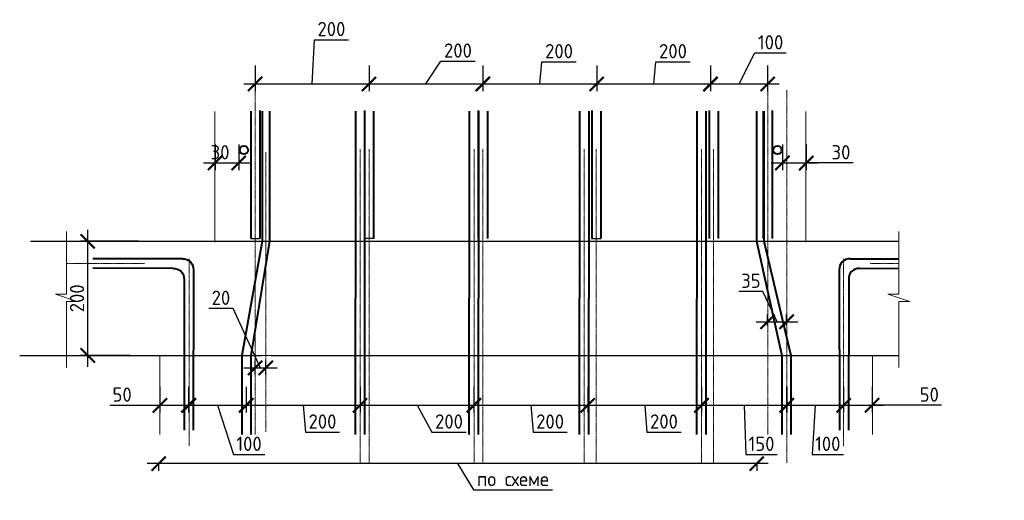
# Model space of a CAD drawing. Header units: millimetres. Extents: x 263826 to 1718326, y -423071 to 70137.
# Tile 4 of 256: x 265419 to 282696, y -257154 to -248728. Entities that reach past the tile are written whole.
import ezdxf

# ---------------------------------------------------------------- set-up
doc = ezdxf.new("R2010")
doc.units = ezdxf.units.MM
doc.linetypes.add('CENTER2', pattern=[28.575, 19.05, -3.175, 3.175, -3.175])
doc.layers.add('РАЗМЕРЫ', color=1, linetype='Continuous', lineweight=9)
doc.styles.add('GOST-2.304_Type-B', font='GOST_Common.ttf')
doc.dimstyles.new('СПДС', dxfattribs={"dimscale": 100, "dimtxt": 2.5, "dimasz": 2.5, "dimexe": 1.25, "dimexo": 0, "dimtad": 1, "dimdec": 0, "dimtxsty": 'GOST-2.304_Type-B', "dimblk": 'ARCHTICK', "dimcen": 2.5, "dimdle": 2, "dimadec": 0, "dimazin": 2, "dimtfac": 0.75, "dimtdec": 0, "dimtmove": 1, "dimatfit": 3, "dimfxl": 1, "dimtolj": 1, "dimarcsym": 1})

# ---------------------------------------------------------------- blocks, each defined once
blk = doc.blocks.new('_ArchTick')
at = {"color": 0, "linetype": 'ByBlock', "const_width": 0.15}
blk.add_lwpolyline([(-0.5, -0.5), (0.5, 0.5)], dxfattribs=at)
blk = doc.blocks.new('*D3482')
at = {"layer": 'DEFPOINTS', "color": 0, "lineweight": 0, "transparency": 16777216}
for p in [(266613, -252613), (267508, -252613, -3100), (267349, -254613, -3100)]:
    blk.add_point(p, dxfattribs=at)
at = {"layer": 'РАЗМЕРЫ', "color": 0, "lineweight": -2, "transparency": 16777216}
for p, q in [((266613, -254813), (266613, -252413)), ((267508, -252613), (266488, -252613)), ((267349, -254613), (266488, -254613))]:
    blk.add_line(p, q, dxfattribs=at)
at = {"layer": 'РАЗМЕРЫ', "color": 0, "lineweight": -2, "transparency": 16777216, "xscale": 250, "yscale": 250, "zscale": 250}
for p, rotation in [((266613, -252613), 90), ((266613, -254613), 270)]:
    blk.add_blockref('_ArchTick', p, dxfattribs=dict(at, rotation=rotation))
at = {"layer": 'РАЗМЕРЫ', "color": 0, "lineweight": 0, "transparency": 16777216, "insert": (266425, -253613), "char_height": 250, "attachment_point": 5, "rotation": 90, "style": 'GOST-2.304_Type-B'}
blk.add_mtext('\\A1;200', dxfattribs=at)
blk = doc.blocks.new('*D3483')
at = {"layer": 'DEFPOINTS', "color": 0, "lineweight": 0, "transparency": 16777216}
for p in [(268847, -250914, -3100), (269262, -250914, -3100), (269262, -251240)]:
    blk.add_point(p, dxfattribs=at)
at = {"layer": 'РАЗМЕРЫ', "color": 0, "lineweight": -2, "transparency": 16777216}
for p, q in [((268847, -250914), (268847, -251365)), ((269262, -250914), (269262, -251365)), ((268647, -251240), (269462, -251240))]:
    blk.add_line(p, q, dxfattribs=at)
at = {"layer": 'РАЗМЕРЫ', "color": 0, "lineweight": -2, "transparency": 16777216, "xscale": 250, "yscale": 250, "zscale": 250, "rotation": 180}
blk.add_blockref('_ArchTick', (268847, -251240), dxfattribs=at)
at = {"layer": 'РАЗМЕРЫ', "color": 0, "lineweight": -2, "transparency": 16777216, "xscale": 250, "yscale": 250, "zscale": 250}
blk.add_blockref('_ArchTick', (269262, -251240), dxfattribs=at)
at = {"layer": 'РАЗМЕРЫ', "color": 0, "lineweight": 0, "transparency": 16777216, "insert": (268935, -251052), "char_height": 250, "attachment_point": 5, "style": 'GOST-2.304_Type-B'}
blk.add_mtext('\\A1;30', dxfattribs=at)
blk = doc.blocks.new('*D3484')
at = {"layer": 'DEFPOINTS', "color": 0, "lineweight": 0, "transparency": 16777216}
for p in [(267879, -255164, -3100), (268379, -255164, -6200), (268379, -255489)]:
    blk.add_point(p, dxfattribs=at)
at = {"layer": 'РАЗМЕРЫ', "color": 0, "lineweight": -2, "transparency": 16777216}
for p, q in [((267879, -255164), (267879, -255614)), ((268379, -255164), (268379, -255614)), ((267003, -255489), (267879, -255489)), ((267679, -255489), (268579, -255489))]:
    blk.add_line(p, q, dxfattribs=at)
at = {"layer": 'РАЗМЕРЫ', "color": 0, "lineweight": -2, "transparency": 16777216, "xscale": 250, "yscale": 250, "zscale": 250, "rotation": 180}
blk.add_blockref('_ArchTick', (267879, -255489), dxfattribs=at)
at = {"layer": 'РАЗМЕРЫ', "color": 0, "lineweight": -2, "transparency": 16777216, "xscale": 250, "yscale": 250, "zscale": 250}
blk.add_blockref('_ArchTick', (268379, -255489), dxfattribs=at)
at = {"layer": 'РАЗМЕРЫ', "color": 0, "lineweight": 0, "transparency": 16777216, "insert": (267216, -255301), "char_height": 250, "attachment_point": 5, "style": 'GOST-2.304_Type-B'}
blk.add_mtext('\\A1;50', dxfattribs=at)
blk = doc.blocks.new('*D3485')
at = {"layer": 'DEFPOINTS', "color": 0, "lineweight": 0, "transparency": 16777216}
for p in [(267857, -256511), (267857, -256511), (278351, -256511)]:
    blk.add_point(p, dxfattribs=at)
at = {"layer": 'РАЗМЕРЫ', "color": 0, "lineweight": -2, "transparency": 16777216}
for p, q in [((278551, -256511), (267657, -256511)), ((267857, -256511), (267857, -256636)), ((273104, -256511), (273380, -256969)), ((278351, -256511), (278351, -256636)), ((273380, -256969), (274766, -256969))]:
    blk.add_line(p, q, dxfattribs=at)
at = {"layer": 'РАЗМЕРЫ', "color": 0, "lineweight": -2, "transparency": 16777216, "xscale": 250, "yscale": 250, "zscale": 250, "rotation": 180}
blk.add_blockref('_ArchTick', (267857, -256511), dxfattribs=at)
at = {"layer": 'РАЗМЕРЫ', "color": 0, "lineweight": -2, "transparency": 16777216, "xscale": 250, "yscale": 250, "zscale": 250}
blk.add_blockref('_ArchTick', (278351, -256511), dxfattribs=at)
at = {"layer": 'РАЗМЕРЫ', "color": 0, "lineweight": 0, "transparency": 16777216, "insert": (274073, -256781), "char_height": 250, "attachment_point": 5, "style": 'GOST-2.304_Type-B'}
blk.add_mtext('\\A1;по схеме', dxfattribs=at)
blk = doc.blocks.new('*D3481')
at = {"layer": 'DEFPOINTS', "color": 0, "lineweight": 0, "transparency": 16777216}
for p in [(271391, -255164, -3100), (273390, -255164, -6200), (273390, -255489)]:
    blk.add_point(p, dxfattribs=at)
at = {"layer": 'РАЗМЕРЫ', "color": 0, "lineweight": -2, "transparency": 16777216}
for p, q in [((271391, -255164), (271391, -255614)), ((273390, -255164), (273390, -255614)), ((271191, -255489), (273590, -255489)), ((272391, -255489), (272652, -255960)), ((272652, -255960), (273252, -255960))]:
    blk.add_line(p, q, dxfattribs=at)
at = {"layer": 'РАЗМЕРЫ', "color": 0, "lineweight": -2, "transparency": 16777216, "xscale": 250, "yscale": 250, "zscale": 250, "rotation": 180}
blk.add_blockref('_ArchTick', (271391, -255489), dxfattribs=at)
at = {"layer": 'РАЗМЕРЫ', "color": 0, "lineweight": -2, "transparency": 16777216, "xscale": 250, "yscale": 250, "zscale": 250}
blk.add_blockref('_ArchTick', (273390, -255489), dxfattribs=at)
at = {"layer": 'РАЗМЕРЫ', "color": 0, "lineweight": 0, "transparency": 16777216, "insert": (272952, -255773), "char_height": 250, "attachment_point": 5, "style": 'GOST-2.304_Type-B'}
blk.add_mtext('\\A1;200', dxfattribs=at)
blk = doc.blocks.new('*D3479')
at = {"layer": 'DEFPOINTS', "color": 0, "lineweight": 0, "transparency": 16777216}
for p in [(273388, -255164, -3100), (275386, -255164, -6200), (275386, -255489)]:
    blk.add_point(p, dxfattribs=at)
at = {"layer": 'РАЗМЕРЫ', "color": 0, "lineweight": -2, "transparency": 16777216}
for p, q in [((273388, -255164), (273388, -255614)), ((275386, -255164), (275386, -255614)), ((273188, -255489), (275586, -255489)), ((274387, -255489), (274426, -255960)), ((274426, -255960), (275026, -255960))]:
    blk.add_line(p, q, dxfattribs=at)
at = {"layer": 'РАЗМЕРЫ', "color": 0, "lineweight": -2, "transparency": 16777216, "xscale": 250, "yscale": 250, "zscale": 250, "rotation": 180}
blk.add_blockref('_ArchTick', (273388, -255489), dxfattribs=at)
at = {"layer": 'РАЗМЕРЫ', "color": 0, "lineweight": -2, "transparency": 16777216, "xscale": 250, "yscale": 250, "zscale": 250}
blk.add_blockref('_ArchTick', (275386, -255489), dxfattribs=at)
at = {"layer": 'РАЗМЕРЫ', "color": 0, "lineweight": 0, "transparency": 16777216, "insert": (274726, -255773), "char_height": 250, "attachment_point": 5, "style": 'GOST-2.304_Type-B'}
blk.add_mtext('\\A1;200', dxfattribs=at)
blk = doc.blocks.new('*D3480')
at = {"layer": 'DEFPOINTS', "color": 0, "lineweight": 0, "transparency": 16777216}
for p in [(277381, -255164, -3100), (278880, -255164, -6200), (278880, -255489)]:
    blk.add_point(p, dxfattribs=at)
at = {"layer": 'РАЗМЕРЫ', "color": 0, "lineweight": -2, "transparency": 16777216}
for p, q in [((277381, -255164), (277381, -255614)), ((278880, -255164), (278880, -255614)), ((277181, -255489), (279080, -255489)), ((278130, -255489), (278160, -256351)), ((278160, -256351), (278710, -256351))]:
    blk.add_line(p, q, dxfattribs=at)
at = {"layer": 'РАЗМЕРЫ', "color": 0, "lineweight": -2, "transparency": 16777216, "xscale": 250, "yscale": 250, "zscale": 250, "rotation": 180}
blk.add_blockref('_ArchTick', (277381, -255489), dxfattribs=at)
at = {"layer": 'РАЗМЕРЫ', "color": 0, "lineweight": -2, "transparency": 16777216, "xscale": 250, "yscale": 250, "zscale": 250}
blk.add_blockref('_ArchTick', (278880, -255489), dxfattribs=at)
at = {"layer": 'РАЗМЕРЫ', "color": 0, "lineweight": 0, "transparency": 16777216, "insert": (278435, -256164), "char_height": 250, "attachment_point": 5, "style": 'GOST-2.304_Type-B'}
blk.add_mtext('\\A1;150', dxfattribs=at)
blk = doc.blocks.new('*D3491')
at = {"layer": 'DEFPOINTS', "color": 0, "lineweight": 0, "transparency": 16777216}
for p in [(269393, -255164, -3100), (271391, -255164, -6200), (271391, -255489)]:
    blk.add_point(p, dxfattribs=at)
at = {"layer": 'РАЗМЕРЫ', "color": 0, "lineweight": -2, "transparency": 16777216}
for p, q in [((269393, -255164), (269393, -255614)), ((271391, -255164), (271391, -255614)), ((269193, -255489), (271591, -255489)), ((270392, -255489), (270432, -255960)), ((270432, -255960), (271032, -255960))]:
    blk.add_line(p, q, dxfattribs=at)
at = {"layer": 'РАЗМЕРЫ', "color": 0, "lineweight": -2, "transparency": 16777216, "xscale": 250, "yscale": 250, "zscale": 250, "rotation": 180}
blk.add_blockref('_ArchTick', (269393, -255489), dxfattribs=at)
at = {"layer": 'РАЗМЕРЫ', "color": 0, "lineweight": -2, "transparency": 16777216, "xscale": 250, "yscale": 250, "zscale": 250}
blk.add_blockref('_ArchTick', (271391, -255489), dxfattribs=at)
at = {"layer": 'РАЗМЕРЫ', "color": 0, "lineweight": 0, "transparency": 16777216, "insert": (270732, -255773), "char_height": 250, "attachment_point": 5, "style": 'GOST-2.304_Type-B'}
blk.add_mtext('\\A1;200', dxfattribs=at)
blk = doc.blocks.new('*D3486')
at = {"layer": 'DEFPOINTS', "color": 0, "lineweight": 0, "transparency": 16777216}
for p in [(268389, -255164, -3100), (269391, -255164, -6200), (269391, -255489)]:
    blk.add_point(p, dxfattribs=at)
at = {"layer": 'РАЗМЕРЫ', "color": 0, "lineweight": -2, "transparency": 16777216}
for p, q in [((268389, -255164), (268389, -255614)), ((269391, -255164), (269391, -255614)), ((268189, -255489), (269591, -255489)), ((268890, -255489), (269168, -256351)), ((269168, -256351), (269718, -256351))]:
    blk.add_line(p, q, dxfattribs=at)
at = {"layer": 'РАЗМЕРЫ', "color": 0, "lineweight": -2, "transparency": 16777216, "xscale": 250, "yscale": 250, "zscale": 250, "rotation": 180}
blk.add_blockref('_ArchTick', (268389, -255489), dxfattribs=at)
at = {"layer": 'РАЗМЕРЫ', "color": 0, "lineweight": -2, "transparency": 16777216, "xscale": 250, "yscale": 250, "zscale": 250}
blk.add_blockref('_ArchTick', (269391, -255489), dxfattribs=at)
at = {"layer": 'РАЗМЕРЫ', "color": 0, "lineweight": 0, "transparency": 16777216, "insert": (269443, -256164), "char_height": 250, "attachment_point": 5, "style": 'GOST-2.304_Type-B'}
blk.add_mtext('\\A1;100', dxfattribs=at)
blk = doc.blocks.new('*D3496')
at = {"layer": 'DEFPOINTS', "color": 0, "lineweight": 0, "transparency": 16777216}
for p in [(269550, -254835), (269550, -254946), (269737, -254946)]:
    blk.add_point(p, dxfattribs=at)
at = {"layer": 'РАЗМЕРЫ', "color": 0, "lineweight": -2, "transparency": 16777216}
for p, q in [((269163, -253792), (268738, -253792)), ((269644, -254835), (269163, -253792)), ((269937, -254835), (269350, -254835)), ((269550, -254946), (269550, -254710)), ((269737, -254946), (269737, -254710))]:
    blk.add_line(p, q, dxfattribs=at)
at = {"layer": 'РАЗМЕРЫ', "color": 0, "lineweight": -2, "transparency": 16777216, "xscale": 250, "yscale": 250, "zscale": 250, "rotation": 180}
blk.add_blockref('_ArchTick', (269550, -254835), dxfattribs=at)
at = {"layer": 'РАЗМЕРЫ', "color": 0, "lineweight": -2, "transparency": 16777216, "xscale": 250, "yscale": 250, "zscale": 250}
blk.add_blockref('_ArchTick', (269737, -254835), dxfattribs=at)
at = {"layer": 'РАЗМЕРЫ', "color": 0, "lineweight": 0, "transparency": 16777216, "insert": (268950, -253604), "char_height": 250, "attachment_point": 5, "style": 'GOST-2.304_Type-B'}
blk.add_mtext('\\A1;20', dxfattribs=at)
blk = doc.blocks.new('*D3487')
at = {"layer": 'DEFPOINTS', "color": 0, "lineweight": 0, "transparency": 16777216}
for p in [(271549, -249530, -3100), (273547, -249530, -6200), (273547, -249855)]:
    blk.add_point(p, dxfattribs=at)
at = {"layer": 'РАЗМЕРЫ', "color": 0, "lineweight": -2, "transparency": 16777216}
for p, q in [((272548, -249855), (272809, -249456)), ((272809, -249456), (273409, -249456)), ((271549, -249530), (271549, -249980)), ((273547, -249530), (273547, -249980)), ((271349, -249855), (273747, -249855))]:
    blk.add_line(p, q, dxfattribs=at)
at = {"layer": 'РАЗМЕРЫ', "color": 0, "lineweight": -2, "transparency": 16777216, "xscale": 250, "yscale": 250, "zscale": 250, "rotation": 180}
blk.add_blockref('_ArchTick', (271549, -249855), dxfattribs=at)
at = {"layer": 'РАЗМЕРЫ', "color": 0, "lineweight": -2, "transparency": 16777216, "xscale": 250, "yscale": 250, "zscale": 250}
blk.add_blockref('_ArchTick', (273547, -249855), dxfattribs=at)
at = {"layer": 'РАЗМЕРЫ', "color": 0, "lineweight": 0, "transparency": 16777216, "insert": (273109, -249269), "char_height": 250, "attachment_point": 5, "style": 'GOST-2.304_Type-B'}
blk.add_mtext('\\A1;200', dxfattribs=at)
blk = doc.blocks.new('*D3488')
at = {"layer": 'DEFPOINTS', "color": 0, "lineweight": 0, "transparency": 16777216}
for p in [(273545, -249530, -3100), (275544, -249530, -6200), (275544, -249855)]:
    blk.add_point(p, dxfattribs=at)
at = {"layer": 'РАЗМЕРЫ', "color": 0, "lineweight": -2, "transparency": 16777216}
for p, q in [((274544, -249855), (274583, -249467)), ((274583, -249467), (275183, -249467)), ((273545, -249530), (273545, -249980)), ((275544, -249530), (275544, -249980)), ((273345, -249855), (275744, -249855))]:
    blk.add_line(p, q, dxfattribs=at)
at = {"layer": 'РАЗМЕРЫ', "color": 0, "lineweight": -2, "transparency": 16777216, "xscale": 250, "yscale": 250, "zscale": 250, "rotation": 180}
blk.add_blockref('_ArchTick', (273545, -249855), dxfattribs=at)
at = {"layer": 'РАЗМЕРЫ', "color": 0, "lineweight": -2, "transparency": 16777216, "xscale": 250, "yscale": 250, "zscale": 250}
blk.add_blockref('_ArchTick', (275544, -249855), dxfattribs=at)
at = {"layer": 'РАЗМЕРЫ', "color": 0, "lineweight": 0, "transparency": 16777216, "insert": (274883, -249280), "char_height": 250, "attachment_point": 5, "style": 'GOST-2.304_Type-B'}
blk.add_mtext('\\A1;200', dxfattribs=at)
blk = doc.blocks.new('*D3489')
at = {"layer": 'DEFPOINTS', "color": 0, "lineweight": 0, "transparency": 16777216}
for p in [(277541, -249530, -3100), (278543, -249530, -6200), (278543, -249855)]:
    blk.add_point(p, dxfattribs=at)
at = {"layer": 'РАЗМЕРЫ', "color": 0, "lineweight": -2, "transparency": 16777216}
for p, q in [((278042, -249855), (278320, -249311)), ((278320, -249311), (278870, -249311)), ((277541, -249530), (277541, -249980)), ((278543, -249530), (278543, -249980)), ((277341, -249855), (278743, -249855))]:
    blk.add_line(p, q, dxfattribs=at)
at = {"layer": 'РАЗМЕРЫ', "color": 0, "lineweight": -2, "transparency": 16777216, "xscale": 250, "yscale": 250, "zscale": 250, "rotation": 180}
blk.add_blockref('_ArchTick', (277541, -249855), dxfattribs=at)
at = {"layer": 'РАЗМЕРЫ', "color": 0, "lineweight": -2, "transparency": 16777216, "xscale": 250, "yscale": 250, "zscale": 250}
blk.add_blockref('_ArchTick', (278543, -249855), dxfattribs=at)
at = {"layer": 'РАЗМЕРЫ', "color": 0, "lineweight": 0, "transparency": 16777216, "insert": (278595, -249124), "char_height": 250, "attachment_point": 5, "style": 'GOST-2.304_Type-B'}
blk.add_mtext('\\A1;100', dxfattribs=at)
blk = doc.blocks.new('*D3490')
at = {"layer": 'DEFPOINTS', "color": 0, "lineweight": 0, "transparency": 16777216}
for p in [(269550, -249530, -3100), (271549, -249530, -6200), (271549, -249855)]:
    blk.add_point(p, dxfattribs=at)
at = {"layer": 'РАЗМЕРЫ', "color": 0, "lineweight": -2, "transparency": 16777216}
for p, q in [((270550, -249855), (270589, -249080)), ((270589, -249080), (271189, -249080)), ((269550, -249530), (269550, -249980)), ((271549, -249530), (271549, -249980)), ((269350, -249855), (271749, -249855))]:
    blk.add_line(p, q, dxfattribs=at)
at = {"layer": 'РАЗМЕРЫ', "color": 0, "lineweight": -2, "transparency": 16777216, "xscale": 250, "yscale": 250, "zscale": 250, "rotation": 180}
blk.add_blockref('_ArchTick', (269550, -249855), dxfattribs=at)
at = {"layer": 'РАЗМЕРЫ', "color": 0, "lineweight": -2, "transparency": 16777216, "xscale": 250, "yscale": 250, "zscale": 250}
blk.add_blockref('_ArchTick', (271549, -249855), dxfattribs=at)
at = {"layer": 'РАЗМЕРЫ', "color": 0, "lineweight": 0, "transparency": 16777216, "insert": (270889, -248892), "char_height": 250, "attachment_point": 5, "style": 'GOST-2.304_Type-B'}
blk.add_mtext('\\A1;200', dxfattribs=at)
blk = doc.blocks.new('*D3492')
at = {"layer": 'DEFPOINTS', "color": 0, "lineweight": 0, "transparency": 16777216}
for p in [(278804, -250914, -3100), (279220, -250914, -3100), (279220, -251240)]:
    blk.add_point(p, dxfattribs=at)
at = {"layer": 'РАЗМЕРЫ', "color": 0, "lineweight": -2, "transparency": 16777216}
for p, q in [((278804, -250914), (278804, -251365)), ((279220, -250914), (279220, -251365)), ((278604, -251240), (279420, -251240)), ((280042, -251240), (279220, -251240))]:
    blk.add_line(p, q, dxfattribs=at)
at = {"layer": 'РАЗМЕРЫ', "color": 0, "lineweight": -2, "transparency": 16777216, "xscale": 250, "yscale": 250, "zscale": 250, "rotation": 180}
blk.add_blockref('_ArchTick', (278804, -251240), dxfattribs=at)
at = {"layer": 'РАЗМЕРЫ', "color": 0, "lineweight": -2, "transparency": 16777216, "xscale": 250, "yscale": 250, "zscale": 250}
blk.add_blockref('_ArchTick', (279220, -251240), dxfattribs=at)
at = {"layer": 'РАЗМЕРЫ', "color": 0, "lineweight": 0, "transparency": 16777216, "insert": (279830, -251052), "char_height": 250, "attachment_point": 5, "style": 'GOST-2.304_Type-B'}
blk.add_mtext('\\A1;30', dxfattribs=at)
blk = doc.blocks.new('*D3493')
at = {"layer": 'DEFPOINTS', "color": 0, "lineweight": 0, "transparency": 16777216}
for p in [(278877, -255164, -3100), (279876, -255164, -6200), (279876, -255489)]:
    blk.add_point(p, dxfattribs=at)
at = {"layer": 'РАЗМЕРЫ', "color": 0, "lineweight": -2, "transparency": 16777216}
for p, q in [((278877, -255164), (278877, -255614)), ((279876, -255164), (279876, -255614)), ((278677, -255489), (280076, -255489)), ((279376, -255489), (279323, -256351)), ((279323, -256351), (279873, -256351))]:
    blk.add_line(p, q, dxfattribs=at)
at = {"layer": 'РАЗМЕРЫ', "color": 0, "lineweight": -2, "transparency": 16777216, "xscale": 250, "yscale": 250, "zscale": 250, "rotation": 180}
blk.add_blockref('_ArchTick', (278877, -255489), dxfattribs=at)
at = {"layer": 'РАЗМЕРЫ', "color": 0, "lineweight": -2, "transparency": 16777216, "xscale": 250, "yscale": 250, "zscale": 250}
blk.add_blockref('_ArchTick', (279876, -255489), dxfattribs=at)
at = {"layer": 'РАЗМЕРЫ', "color": 0, "lineweight": 0, "transparency": 16777216, "insert": (279598, -256164), "char_height": 250, "attachment_point": 5, "style": 'GOST-2.304_Type-B'}
blk.add_mtext('\\A1;100', dxfattribs=at)
blk = doc.blocks.new('*D3494')
at = {"layer": 'DEFPOINTS', "color": 0, "lineweight": 0, "transparency": 16777216}
for p in [(278542, -254090), (278875, -254024), (278875, -254090)]:
    blk.add_point(p, dxfattribs=at)
at = {"layer": 'РАЗМЕРЫ', "color": 0, "lineweight": -2, "transparency": 16777216}
for p, q in [((278461, -253492), (278036, -253492)), ((278708, -254024), (278461, -253492)), ((278542, -254090), (278542, -253899)), ((278875, -254090), (278875, -253899)), ((278342, -254024), (279075, -254024))]:
    blk.add_line(p, q, dxfattribs=at)
at = {"layer": 'РАЗМЕРЫ', "color": 0, "lineweight": -2, "transparency": 16777216, "xscale": 250, "yscale": 250, "zscale": 250, "rotation": 180}
blk.add_blockref('_ArchTick', (278542, -254024), dxfattribs=at)
at = {"layer": 'РАЗМЕРЫ', "color": 0, "lineweight": -2, "transparency": 16777216, "xscale": 250, "yscale": 250, "zscale": 250}
blk.add_blockref('_ArchTick', (278875, -254024), dxfattribs=at)
at = {"layer": 'РАЗМЕРЫ', "color": 0, "lineweight": 0, "transparency": 16777216, "insert": (278249, -253305), "char_height": 250, "attachment_point": 5, "style": 'GOST-2.304_Type-B'}
blk.add_mtext('\\A1;35', dxfattribs=at)
blk = doc.blocks.new('*D3495')
at = {"layer": 'DEFPOINTS', "color": 0, "lineweight": 0, "transparency": 16777216}
for p in [(279876, -255164, -3100), (280376, -255164, -6200), (280376, -255489)]:
    blk.add_point(p, dxfattribs=at)
at = {"layer": 'РАЗМЕРЫ', "color": 0, "lineweight": -2, "transparency": 16777216}
for p, q in [((279876, -255164), (279876, -255614)), ((280376, -255164), (280376, -255614)), ((279676, -255489), (280576, -255489)), ((281591, -255489), (280376, -255489))]:
    blk.add_line(p, q, dxfattribs=at)
at = {"layer": 'РАЗМЕРЫ', "color": 0, "lineweight": -2, "transparency": 16777216, "xscale": 250, "yscale": 250, "zscale": 250, "rotation": 180}
blk.add_blockref('_ArchTick', (279876, -255489), dxfattribs=at)
at = {"layer": 'РАЗМЕРЫ', "color": 0, "lineweight": -2, "transparency": 16777216, "xscale": 250, "yscale": 250, "zscale": 250}
blk.add_blockref('_ArchTick', (280376, -255489), dxfattribs=at)
at = {"layer": 'РАЗМЕРЫ', "color": 0, "lineweight": 0, "transparency": 16777216, "insert": (281379, -255301), "char_height": 250, "attachment_point": 5, "style": 'GOST-2.304_Type-B'}
blk.add_mtext('\\A1;50', dxfattribs=at)
blk = doc.blocks.new('*D3562')
at = {"layer": 'DEFPOINTS', "color": 0, "lineweight": 0, "transparency": 16777216}
for p in [(275544, -249530, -3100), (277543, -249530, -6200), (277543, -249855)]:
    blk.add_point(p, dxfattribs=at)
at = {"layer": 'РАЗМЕРЫ', "color": 0, "lineweight": -2, "transparency": 16777216}
for p, q in [((276544, -249855), (276582, -249467)), ((276582, -249467), (277182, -249467)), ((275544, -249530), (275544, -249980)), ((277543, -249530), (277543, -249980)), ((275344, -249855), (277743, -249855))]:
    blk.add_line(p, q, dxfattribs=at)
at = {"layer": 'РАЗМЕРЫ', "color": 0, "lineweight": -2, "transparency": 16777216, "xscale": 250, "yscale": 250, "zscale": 250, "rotation": 180}
blk.add_blockref('_ArchTick', (275544, -249855), dxfattribs=at)
at = {"layer": 'РАЗМЕРЫ', "color": 0, "lineweight": -2, "transparency": 16777216, "xscale": 250, "yscale": 250, "zscale": 250}
blk.add_blockref('_ArchTick', (277543, -249855), dxfattribs=at)
at = {"layer": 'РАЗМЕРЫ', "color": 0, "lineweight": 0, "transparency": 16777216, "insert": (276882, -249280), "char_height": 250, "attachment_point": 5, "style": 'GOST-2.304_Type-B'}
blk.add_mtext('\\A1;200', dxfattribs=at)
blk = doc.blocks.new('*D3563')
at = {"layer": 'DEFPOINTS', "color": 0, "lineweight": 0, "transparency": 16777216}
for p in [(275386, -255164, -3100), (277385, -255164, -6200), (277385, -255489)]:
    blk.add_point(p, dxfattribs=at)
at = {"layer": 'РАЗМЕРЫ', "color": 0, "lineweight": -2, "transparency": 16777216}
for p, q in [((275386, -255164), (275386, -255614)), ((277385, -255164), (277385, -255614)), ((275186, -255489), (277585, -255489)), ((276386, -255489), (276424, -255960)), ((276424, -255960), (277024, -255960))]:
    blk.add_line(p, q, dxfattribs=at)
at = {"layer": 'РАЗМЕРЫ', "color": 0, "lineweight": -2, "transparency": 16777216, "xscale": 250, "yscale": 250, "zscale": 250, "rotation": 180}
blk.add_blockref('_ArchTick', (275386, -255489), dxfattribs=at)
at = {"layer": 'РАЗМЕРЫ', "color": 0, "lineweight": -2, "transparency": 16777216, "xscale": 250, "yscale": 250, "zscale": 250}
blk.add_blockref('_ArchTick', (277385, -255489), dxfattribs=at)
at = {"layer": 'РАЗМЕРЫ', "color": 0, "lineweight": 0, "transparency": 16777216, "insert": (276724, -255773), "char_height": 250, "attachment_point": 5, "style": 'GOST-2.304_Type-B'}
blk.add_mtext('\\A1;200', dxfattribs=at)

msp = doc.modelspace()

# ---------------------------------------------------------------- linework, layer by layer
at = {"color": 0, "linetype": 'CENTER2', "lineweight": 18}
for p, q in [((269550.27789, -249971.80344), (269550.27789, -256000.87127)), ((278544.71964, -249971.80344), (278544.71964, -256000.87127)), ((278880.15525, -249961.46323, 6200), (278880.15525, -256496.57195, 6200)), ((271393.25659, -250998.97066, 3100), (271393.25659, -256511.1815, 3100)), ((271548.41248, -250998.97066, 3100), (271548.41248, -256511.1815, 3100)), ((273390.69325, -250998.97066, 3100), (273390.69325, -256511.1815, 3100)), ((273545.73551, -250998.97066, 3100), (273545.73551, -256511.1815, 3100)), ((275325.43759, -250998.97066, 3100), (275325.43759, -256511.1815, 3100)), ((275536.82249, -250998.97066, 3100), (275536.82249, -256511.1815, 3100)), ((277383.13943, -250998.97066, 3100), (277383.13943, -256511.1815, 3100)), ((277594.52433, -250998.97066, 3100), (277594.52433, -256511.1815, 3100)), ((269737.41671, -251048.97066), (269737.41671, -255954.86262)), ((268393.08004, -252921.34667, 3100), (268393.08004, -256201.04883, 3100)), ((279874.67189, -252921.34667, 3100), (279874.67189, -256201.04883, 3100)), ((267608.84403, -253003.00544, 3100), (266237.336, -253003.00544, 3100)), ((280340.7306, -253003.00544, 3100), (280839.54254, -253003.00544, 3100))]:
    msp.add_line(p, q, dxfattribs=at)
at = {"color": 0, "lineweight": 40}
for p, q in [((269473.29006, -250331.27201, 3100), (269473.29006, -252562.71696, 3100)), ((269633.29006, -250321.41468, 3100), (269633.29006, -252562.71696, 3100)), ((271468.41248, -250321.41468, 3100), (271468.41248, -252562.71696, 3100)), ((271628.41248, -250331.27201, 3100), (271628.41248, -252562.71696, 3100)), ((273465.73551, -250321.41468, 3100), (273465.73551, -252562.71696, 3100)), ((273625.73551, -250331.27201, 3100), (273625.73551, -252562.71696, 3100)), ((275456.82249, -250321.41468, 3100), (275456.82249, -252562.71696, 3100)), ((275616.82249, -250331.27201, 3100), (275616.82249, -252562.71696, 3100)), ((277514.52433, -250321.41468, 3100), (277514.52433, -252562.71696, 3100)), ((277674.52433, -250331.27201, 3100), (277674.52433, -252562.71696, 3100)), ((278464.15493, -250331.27201, 3100), (278464.15493, -252562.71696, 3100)), ((278624.15493, -250321.41468, 3100), (278624.15493, -252562.71696, 3100))]:
    msp.add_line(p, q, dxfattribs=at)
at = {"color": 0, "lineweight": 30}
for p, q in [((269473.29006, -252562.71696, 3100), (269633.29006, -252562.71696, 3100)), ((271630.33966, -252562.71696, 3100), (271470.33966, -252562.71696, 3100)), ((275455.29602, -252562.71696, 3100), (275615.29602, -252562.71696, 3100)), ((265606.54151, -252612.71696), (270424.99191, -252612.71696)), ((270418.27886, -252612.71696), (280844.71016, -252612.71696)), ((265418.87588, -254612.71696), (269670.63844, -254612.71696)), ((269830.63844, -254612.71696), (280844.71016, -254612.71696))]:
    msp.add_line(p, q, dxfattribs=at)
at = {"lineweight": 15}
for p, q in [((269670.63844, -254612.71696), (269830.63844, -254612.71696)), ((270933.29349, -254612.71696), (270773.29349, -254612.71696))]:
    msp.add_line(p, q, dxfattribs=at)
at = {"color": 0, "lineweight": 40}
for points in [[(269676.1478, -250333.21296), (269676.1478, -252612.71696), (269316.57295, -254612.71696), (269316.57295, -256000.87127)], [(269804.6155, -250333.21296), (269804.6155, -252612.71696), (269476.57295, -254612.71696), (269476.57295, -256000.87127)], [(271310.70887, -250333.21296), (271310.70887, -252612.71696), (271305.12525, -254612.71696), (271305.12525, -256000.87127)], [(271470.70887, -250333.21296), (271470.70887, -252612.71696), (271468.8489, -254612.71696), (271468.8489, -256000.87127)], [(273308.14553, -250333.21296), (273308.14553, -252612.71696), (273302.56192, -254612.71696), (273302.56192, -256000.87127)], [(273468.14553, -250333.21296), (273468.14553, -252612.71696), (273466.28556, -254612.71696), (273466.28556, -256000.87127)], [(275242.88987, -250333.21296), (275242.88987, -252612.71696), (275237.30626, -254612.71696), (275237.30626, -256000.87127)], [(275402.88987, -250333.21296), (275402.88987, -252612.71696), (275401.0299, -254612.71696), (275401.0299, -256000.87127)], [(277300.59171, -250333.21296), (277300.59171, -252612.71696), (277295.0081, -254612.71696), (277295.0081, -256000.87127)], [(277460.59171, -250333.21296), (277460.59171, -252612.71696), (277458.73174, -254612.71696), (277458.73174, -256000.87127)], [(278347.73268, -250333.21296), (278347.73268, -252612.71696), (278790.77524, -254612.71696), (278790.77524, -256000.87127)], [(278476.20039, -250333.21296), (278476.20039, -252612.71696), (278950.77524, -254612.71696), (278950.77524, -256000.87127)], [(268274.60173, -252920.45772), (266704.37632, -252920.45772)], [(279993.15019, -252920.45772), (280839.54254, -252920.45772)], [(268111.49473, -253089.63254), (266704.37632, -253083.53252)], [(280156.2572, -253089.63254), (280839.54254, -253086.67042)]]:
    msp.add_lwpolyline(points, dxfattribs=at)
at = {"linetype": 'ByBlock', "lineweight": 18}
for points in [[(266238.90964, -252439.52467), (266238.90964, -253540.62568), (266047.6245, -253540.62568), (266430.19479, -253668.14911), (266238.90964, -253668.14911), (266238.90964, -254825.02468)], [(280844.71016, -252439.52467), (280844.71016, -253540.62568), (280653.42501, -253540.62568), (281035.99531, -253668.14911), (280844.71016, -253668.14911), (280844.71016, -254825.02468)]]:
    msp.add_lwpolyline(points, dxfattribs=at)
at = {"color": 0, "lineweight": 40}
for points in [[(268274.63431, -252921.30678, -0.4476921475), (268466.57927, -253115.38845), (268465.2498, -255922.19993)], [(279993.11761, -252921.30678, 0.4476921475), (279801.17265, -253115.38845), (279802.50213, -255922.19993)], [(268110.74249, -253090.24852, -0.4476921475), (268302.68745, -253284.33019), (268304.78053, -255922.19993)], [(280157.00943, -253090.24852, 0.4476921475), (279965.06447, -253284.33019), (279962.97139, -255922.19993)]]:
    msp.add_lwpolyline(points, format="xyb", dxfattribs=at)
for centre in [(269353.07496, -251014.48881), (278715.43947, -251014.48881)]:
    msp.add_circle(centre, 72.93998, dxfattribs=at)
at = {"layer": 'РАЗМЕРЫ', "color": 1}
for p, q in [((268844.52673, -252629.22725), (268844.52673, -250336.32627)), ((279214.49865, -252629.22725), (279214.49865, -250336.32627)), ((267878.81331, -256000.87127), (267878.81331, -254612.71696)), ((280383.50166, -256000.87127), (280383.50166, -254612.71696))]:
    msp.add_line(p, q, dxfattribs=at)

# ---------------------------------------------------------------- dimensions: what is measured, and where the dimension line sits
at = {"layer": 'РАЗМЕРЫ', "color": 146, "lineweight": 0, "true_color": 0x006272}
for base, p1, p2, override, picture, middle in [((271548.68582, -249854.90578, 6200), (269550.32875, -249529.80016, 3100), (271548.68582, -249529.80016), {"dimlfac": 0.1}, '*D3490', (270651.81923, -249079.7486, 6200)), ((278543.44243, -249854.90578, 6200), (277541.2177, -249529.80016, 3100), (278543.44243, -249529.80016), {"dimlfac": 0.1}, '*D3489', (278382.8007, -249311.45629, 6200)), ((273547.16562, -249854.90578, 6200), (271548.80855, -249529.80016, 3100), (273547.16562, -249529.80016), {"dimlfac": 0.1}, '*D3487', (272871.76297, -249456.25247, 6200)), ((275543.66597, -249854.90578, 6200), (273545.30889, -249529.80016, 3100), (275543.66597, -249529.80016), {"dimlfac": 0.1}, '*D3488', (274645.48352, -249467.32658, 6200)), ((277542.83209, -249854.90578, 6200), (275544.47502, -249529.80016, 3100), (277542.83209, -249529.80016), {"dimlfac": 0.1}, '*D3562', (276644.64965, -249467.32658, 6200)), ((278875.23268, -254023.64928), (278541.54133, -254089.57839), (278875.23268, -254089.57839), {"dimlfac": 0.1, "dimrnd": 5}, '*D3494', (278398.79846, -253492.39928)), ((268378.81331, -255488.68374, 6200), (267878.81331, -255163.57811, 3100), (268378.81331, -255163.57811), {"dimlfac": 0.1}, '*D3484', (267215.95805, -255488.68374, 6200)), ((269391.28442, -255488.68374, 6200), (268389.05969, -255163.57811, 3100), (269391.28442, -255163.57811), {"dimlfac": 0.1}, '*D3486', (269230.64269, -256351.08387, 6200)), ((271391.28376, -255488.68374, 6200), (269392.92669, -255163.57811, 3100), (271391.28376, -255163.57811), {"dimlfac": 0.1}, '*D3491', (270494.41716, -255960.08434, 6200)), ((273389.76355, -255488.68374, 6200), (271391.40648, -255163.57811, 3100), (273389.76355, -255163.57811), {"dimlfac": 0.1}, '*D3481', (272714.3609, -255960.08434, 6200)), ((275386.2639, -255488.68374, 6200), (273387.90683, -255163.57811, 3100), (275386.2639, -255163.57811), {"dimlfac": 0.1}, '*D3479', (274488.08146, -255960.08434, 6200)), ((277384.76869, -255488.68374, 6200), (275386.41162, -255163.57811, 3100), (277384.76869, -255163.57811), {"dimlfac": 0.1}, '*D3563', (276486.58625, -255960.08434, 6200)), ((278880.15525, -255488.68374, 6200), (277380.82116, -255163.57811, 3100), (278880.15525, -255163.57811), {"dimlfac": 0.1}, '*D3480', (278222.40416, -256351.08387, 6200)), ((279875.88992, -255488.68374, 6200), (278876.61241, -255163.57811, 3100), (279875.88992, -255163.57811), {"dimlfac": 0.1}, '*D3493', (279385.04241, -256351.08387, 6200)), ((280375.89403, -255488.68374, 6200), (279875.89403, -255163.57811, 3100), (280375.89403, -255163.57811), {"dimlfac": 0.1}, '*D3495', (281378.67699, -255488.68374, 6200))]:
    dim = msp.add_linear_dim(base=base, p1=p1, p2=p2, dimstyle='СПДС', override=override, dxfattribs=at)
    dim.commit()
    dim.dimension.update_dxf_attribs({"geometry": picture, "text_midpoint": middle, "dimtype": 160})
for base, p1, p2, text, picture, middle in [((269262.46812, -251239.58209, 3100), (268847.17067, -250914.47647), (269262.46812, -250914.47647), '30', '*D3483', (268934.67148, -251239.58209, 3100)), ((279219.5984, -251239.58209, 3100), (278804.30094, -250914.47647), (279219.5984, -250914.47647), '30', '*D3492', (279829.5634, -251239.58209, 3100)), ((267856.90191, -256510.88299), (278350.96221, -256510.88299), (267856.90191, -256510.88299), 'по схеме', '*D3485', (273442.50853, -256968.90001))]:
    dim = msp.add_linear_dim(base=base, p1=p1, p2=p2, text=text, dimstyle='СПДС', override={"dimlfac": 0.1}, dxfattribs=at)
    dim.commit()
    dim.dimension.update_dxf_attribs({"geometry": picture, "text_midpoint": middle, "dimtype": 160})
dim = msp.add_linear_dim(base=(266612.89122, -252612.71696, 3100), p1=(267349.21816, -254612.71696), p2=(267508.28295, -252612.71696), angle=90, dimstyle='СПДС', override={"dimlfac": 0.1}, dxfattribs=at)
dim.commit()
dim.dimension.update_dxf_attribs({"geometry": '*D3482', "text_midpoint": (266425.39122, -253612.71696, 3100)})
at = {"layer": 'РАЗМЕРЫ', "color": 146, "lineweight": 0}
dim = msp.add_linear_dim(base=(269550.27789, -254834.91519), p1=(269737.41671, -254946.12778), p2=(269550.27789, -254946.12778), dimstyle='СПДС', override={"dimlfac": 0.1, "dimrnd": 5}, dxfattribs=at)
dim.commit()
dim.dimension.update_dxf_attribs({"geometry": '*D3496', "text_midpoint": (269100.23076, -253791.66116), "dimtype": 160})

doc.saveas('drawing.dxf')
